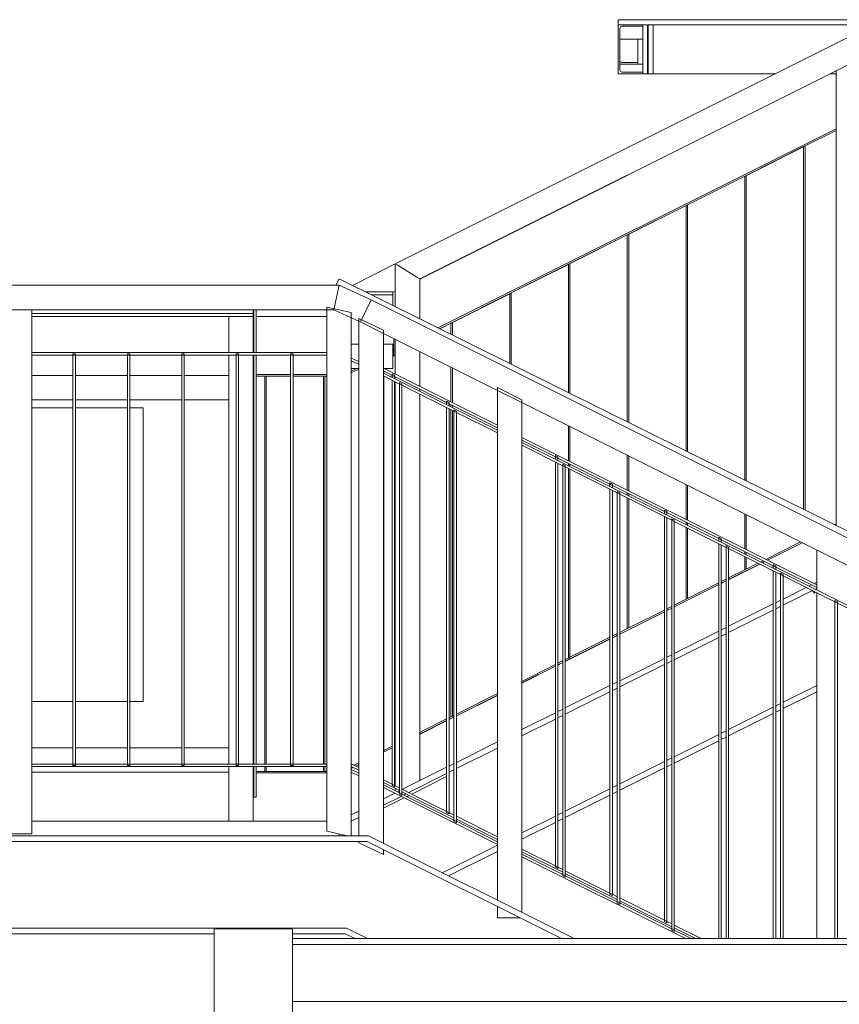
# Model space of a CAD drawing. Header units: centimetres. Extents: x -1589 to 108054, y -205274 to 31709.
# Tile 63 of 256: x -43 to 124, y -4122 to -3922. Entities that reach past the tile are written whole.
import ezdxf

# ---------------------------------------------------------------- set-up
doc = ezdxf.new("R2010")
doc.units = ezdxf.units.CM
doc.header["$LTSCALE"] = 0.01
doc.header["$MEASUREMENT"] = 0
for name, color, linetype, lineweight in [('2_barierki.ISTN_Nr_pióra__1', 8, 'Continuous', 0), ('2_lądowisko_IFC.ISTN_Nr_pióra__1', 8, 'Continuous', 9), ('Nowe_2_kładka_IFC.K_IR_Nr_pióra__84', 7, 'Continuous', 15), ('Nowe_2_stropy.K_IR_Nr_pióra__89', 7, 'Continuous', 9), ('Nowe_3_lądowisko.K_IR_Nr_pióra__84', 7, 'Continuous', 15)]:
    doc.layers.add(name, color=color, linetype=linetype, lineweight=lineweight)

msp = doc.modelspace()

# ---------------------------------------------------------------- linework, layer by layer
at = {"layer": '2_barierki.ISTN_Nr_pióra__1', "color": 8, "linetype": 'Continuous', "lineweight": 5, "ltscale": 0.1}
for p, q in [((21.54475, -3975.69177), (22.20025, -3974.38078)), ((293.4497, -4109.05833), (22.20025, -3974.38078)), ((22.20025, -3975.69177), (-135.80015, -3975.69177)), ((21.1119, -3980.69177), (22.20025, -3975.69177)), ((28.76488, -3978.69177), (22.20025, -3975.69177)), ((26.60707, -3983.20304), (28.76488, -3978.69177)), ((289.49795, -4109.05833), (28.76485, -3978.69177)), ((-45.47599, -3980.69177), (-40.47599, -3980.69177)), ((19.70025, -3980.69177), (-40.47599, -3980.69177)), ((-40.47599, -4087.69177), (-40.47599, -3980.69177)), ((19.70025, -3980.1476), (24.70025, -3981.23595)), ((19.70025, -3980.64679), (19.70025, -3980.1476)), ((19.70025, -4087.1476), (19.70025, -3980.64679)), ((21.1119, -3980.69177), (19.70025, -3980.69177)), ((24.70025, -3982.33163), (21.1119, -3980.69177)), ((24.70025, -3982.33163), (24.70025, -3981.23595)), ((26.26486, -3983.04665), (24.70025, -3982.33163)), ((24.70025, -4088.05833), (24.70025, -3982.33163)), ((26.26486, -3982.49598), (31.26486, -3984.88756)), ((26.26486, -3983.04665), (26.26486, -3982.49598)), ((26.60707, -3983.20304), (26.26486, -3983.04665)), ((26.26486, -4088.05833), (26.26486, -3983.04665)), ((31.26486, -3985.53195), (26.60704, -3983.20304)), ((31.26486, -3985.53195), (31.26486, -3984.88756)), ((54.52397, -3997.1615), (31.26486, -3985.53195)), ((31.26486, -4089.59056), (31.26486, -3985.53195)), ((19.70025, -3989.44177), (-40.47599, -3989.44177)), ((-32.11488, -3989.94177), (-40.47599, -3989.94177)), ((-32.11488, -3989.69177), (-31.61488, -3989.69177)), ((-32.11488, -3989.76891), (-32.11488, -3989.69177)), ((-32.11488, -4073.44177), (-32.11488, -3989.76891)), ((-31.61488, -3989.94177), (-32.11488, -3989.94177)), ((-31.61488, -3989.7705), (-31.61488, -3989.69177)), ((-31.61488, -4073.44177), (-31.61488, -3989.7705)), ((-21.00377, -3989.94177), (-31.61488, -3989.94177)), ((-21.00377, -3989.69177), (-20.50377, -3989.69177)), ((-21.00377, -3989.80431), (-21.00377, -3989.69177)), ((-21.00377, -4073.44177), (-21.00377, -3989.80431)), ((-20.50377, -3989.94177), (-21.00377, -3989.94177)), ((-20.50377, -3989.8059), (-20.50377, -3989.69177)), ((-20.50377, -4073.44177), (-20.50377, -3989.8059)), ((-9.89266, -3989.94177), (-20.50377, -3989.94177)), ((-9.89266, -3989.69177), (-9.39266, -3989.69177)), ((-9.89266, -3989.83971), (-9.89266, -3989.69177)), ((-9.89266, -4073.44177), (-9.89266, -3989.83971)), ((-9.39266, -3989.94177), (-9.89266, -3989.94177)), ((-9.39266, -3989.8413), (-9.39266, -3989.69177)), ((-9.39266, -4073.44177), (-9.39266, -3989.8413)), ((1.21845, -3989.94177), (-9.39266, -3989.94177)), ((1.21845, -3989.69177), (1.71845, -3989.69177)), ((1.21845, -3989.8751), (1.21845, -3989.69177)), ((1.21845, -4073.44177), (1.21845, -3989.8751)), ((1.71845, -3989.94177), (1.21845, -3989.94177)), ((1.71845, -3989.8767), (1.71845, -3989.69177)), ((1.71845, -4073.44177), (1.71845, -3989.8767)), ((12.32956, -3989.94177), (1.71845, -3989.94177)), ((12.32956, -3989.69177), (12.82956, -3989.69177)), ((12.32956, -3989.9105), (12.32956, -3989.69177)), ((12.32956, -4073.44177), (12.32956, -3989.9105)), ((12.82956, -3989.94177), (12.32956, -3989.94177)), ((12.82956, -3989.91209), (12.82956, -3989.69177)), ((12.82956, -4073.44177), (12.82956, -3989.91209)), ((19.70025, -3989.94177), (12.82956, -3989.94177)), ((26.26486, -3991.27441), (24.70025, -3990.55939)), ((26.26486, -3991.82415), (24.70025, -3991.10913)), ((54.52397, -4004.26313), (31.4052, -3992.70374)), ((33.06136, -3994.09084), (31.26486, -3993.19259)), ((54.52397, -4005.29182), (31.26486, -3993.66227)), ((34.55175, -3995.86473), (31.26486, -3994.22129)), ((33.06136, -3993.81133), (33.56136, -3994.06133)), ((33.06136, -3994.09084), (33.06136, -3993.81133)), ((33.56136, -3994.34084), (33.06136, -3994.09084)), ((33.06136, -3994.56052), (33.06136, -3994.09084)), ((33.56136, -3994.34084), (33.56136, -3994.06133)), ((44.17247, -3999.6464), (33.56136, -3994.34084)), ((33.56136, -3994.81052), (33.56136, -3994.34084)), ((33.06136, -4077.53182), (33.06136, -3995.11954)), ((33.56136, -4077.78182), (33.56136, -3995.36954)), ((34.55175, -3995.58522), (35.05175, -3995.83522)), ((34.55175, -3995.86473), (34.55175, -3995.58522)), ((35.05175, -3996.11473), (34.55175, -3995.86473)), ((34.55175, -4079.30571), (34.55175, -3995.86473)), ((35.05175, -3996.11473), (35.05175, -3995.83522)), ((45.66286, -4001.42028), (35.05175, -3996.11473)), ((35.05175, -4079.55571), (35.05175, -3996.11473)), ((54.52397, -3996.57133), (59.52397, -3999.07133)), ((54.52397, -3997.1615), (54.52397, -3996.57133)), ((59.52397, -3999.6615), (54.52397, -3997.1615)), ((54.52397, -4101.22011), (54.52397, -3997.1615)), ((44.17247, -3999.36689), (44.67247, -3999.61689)), ((44.17247, -3999.6464), (44.17247, -3999.36689)), ((44.67247, -3999.8964), (44.17247, -3999.6464)), ((44.17247, -4000.11607), (44.17247, -3999.6464)), ((44.17247, -4083.08738), (44.17247, -4000.67509)), ((44.67247, -3999.8964), (44.67247, -3999.61689)), ((54.52397, -4004.82214), (44.67247, -3999.8964)), ((44.67247, -4000.36607), (44.67247, -3999.8964)), ((44.67247, -4083.33738), (44.67247, -4000.92509)), ((59.52397, -3999.6615), (59.52397, -3999.07133)), ((154.52397, -4047.1615), (59.52397, -3999.6615)), ((59.52397, -4103.72011), (59.52397, -3999.6615)), ((45.66286, -4001.14078), (46.16286, -4001.39078)), ((45.66286, -4001.42028), (45.66286, -4001.14078)), ((46.16286, -4001.67028), (45.66286, -4001.42028)), ((45.66286, -4084.86127), (45.66286, -4001.42028)), ((46.16286, -4001.67028), (46.16286, -4001.39078)), ((54.52397, -4005.85084), (46.16286, -4001.67028)), ((46.16286, -4085.11127), (46.16286, -4001.67028)), ((119.70025, -4036.85127), (59.52397, -4006.76313)), ((66.3947, -4010.75751), (59.52397, -4007.32214)), ((154.52397, -4055.29182), (59.52397, -4007.79182)), ((67.88508, -4012.5314), (59.52397, -4008.35084)), ((66.3947, -4010.478), (66.8947, -4010.728)), ((66.3947, -4010.75751), (66.3947, -4010.478)), ((66.8947, -4011.00751), (66.3947, -4010.75751)), ((66.3947, -4011.22719), (66.3947, -4010.75751)), ((66.8947, -4011.00751), (66.8947, -4010.728)), ((66.3947, -4094.19849), (66.3947, -4011.7862)), ((77.50581, -4016.31306), (66.8947, -4011.00751)), ((66.8947, -4011.47719), (66.8947, -4011.00751)), ((66.8947, -4094.44849), (66.8947, -4012.0362)), ((67.88508, -4012.25189), (68.38508, -4012.50189)), ((67.88508, -4012.5314), (67.88508, -4012.25189)), ((68.38508, -4012.7814), (67.88508, -4012.5314)), ((67.88508, -4095.97238), (67.88508, -4012.5314)), ((68.38508, -4012.7814), (68.38508, -4012.50189)), ((78.99619, -4018.08695), (68.38508, -4012.7814)), ((68.38508, -4096.22238), (68.38508, -4012.7814)), ((77.50581, -4016.03355), (78.00581, -4016.28355)), ((77.50581, -4016.31306), (77.50581, -4016.03355)), ((78.00581, -4016.56306), (77.50581, -4016.31306)), ((77.50581, -4016.78274), (77.50581, -4016.31306)), ((78.00581, -4016.56306), (78.00581, -4016.28355)), ((88.61692, -4021.86862), (78.00581, -4016.56306)), ((78.00581, -4017.03274), (78.00581, -4016.56306)), ((77.50581, -4099.75405), (77.50581, -4017.34176)), ((78.00581, -4100.00405), (78.00581, -4017.59176)), ((78.99619, -4017.80744), (79.49619, -4018.05744)), ((78.99619, -4018.08695), (78.99619, -4017.80744)), ((79.49619, -4018.33695), (78.99619, -4018.08695)), ((78.99619, -4101.52793), (78.99619, -4018.08695)), ((79.49619, -4018.33695), (79.49619, -4018.05744)), ((90.10731, -4023.64251), (79.49619, -4018.33695)), ((79.49619, -4101.77793), (79.49619, -4018.33695)), ((88.61692, -4021.58911), (89.11692, -4021.83911)), ((88.61692, -4021.86862), (88.61692, -4021.58911)), ((89.11692, -4022.11862), (88.61692, -4021.86862)), ((88.61692, -4022.3383), (88.61692, -4021.86862)), ((88.61692, -4105.3096), (88.61692, -4022.89731)), ((89.11692, -4022.11862), (89.11692, -4021.83911)), ((99.72803, -4027.42417), (89.11692, -4022.11862)), ((89.11692, -4022.5883), (89.11692, -4022.11862)), ((89.11692, -4105.5596), (89.11692, -4023.14731)), ((90.10731, -4023.363), (90.60731, -4023.613)), ((90.10731, -4023.64251), (90.10731, -4023.363)), ((90.60731, -4023.89251), (90.10731, -4023.64251)), ((90.10731, -4107.08349), (90.10731, -4023.64251)), ((90.60731, -4023.89251), (90.60731, -4023.613)), ((101.21842, -4029.19806), (90.60731, -4023.89251)), ((90.60731, -4107.33349), (90.60731, -4023.89251)), ((99.72803, -4027.14467), (100.22803, -4027.39467)), ((99.72803, -4027.42417), (99.72803, -4027.14467)), ((100.22803, -4027.67417), (99.72803, -4027.42417)), ((99.72803, -4027.89385), (99.72803, -4027.42417)), ((99.72803, -4109.05833), (99.72803, -4028.45287)), ((100.22803, -4027.67417), (100.22803, -4027.39467)), ((110.83914, -4032.97973), (100.22803, -4027.67417)), ((100.22803, -4028.14385), (100.22803, -4027.67417)), ((100.22803, -4109.05833), (100.22803, -4028.70287)), ((101.21842, -4028.91856), (101.71842, -4029.16856)), ((101.21842, -4029.19806), (101.21842, -4028.91856)), ((101.71842, -4029.44806), (101.21842, -4029.19806)), ((101.21842, -4109.05833), (101.21842, -4029.19806)), ((101.71842, -4029.44806), (101.71842, -4029.16856)), ((112.32953, -4034.75362), (101.71842, -4029.44806)), ((101.71842, -4109.05833), (101.71842, -4029.44806)), ((119.70025, -4037.87996), (119.70025, -4029.74964)), ((110.83914, -4032.70022), (111.33914, -4032.95022)), ((110.83914, -4032.97973), (110.83914, -4032.70022)), ((111.33914, -4033.22973), (110.83914, -4032.97973)), ((110.83914, -4033.44941), (110.83914, -4032.97973)), ((111.33914, -4033.22973), (111.33914, -4032.95022)), ((110.83914, -4109.05833), (110.83914, -4034.00843)), ((119.70025, -4037.41029), (111.33914, -4033.22973)), ((111.33914, -4033.69941), (111.33914, -4033.22973)), ((111.33914, -4109.05833), (111.33914, -4034.25843)), ((112.32953, -4034.47411), (112.82953, -4034.72411)), ((112.32953, -4034.75362), (112.32953, -4034.47411)), ((112.82953, -4035.00362), (112.32953, -4034.75362)), ((112.32953, -4109.05833), (112.32953, -4034.75362)), ((112.82953, -4035.00362), (112.82953, -4034.72411)), ((123.44064, -4040.30917), (112.82953, -4035.00362)), ((112.82953, -4109.05833), (112.82953, -4035.00362)), ((119.70025, -4109.05833), (119.70025, -4038.43898)), ((123.44064, -4040.02967), (123.94064, -4040.27967)), ((123.44064, -4040.30917), (123.44064, -4040.02967)), ((123.94064, -4040.55917), (123.44064, -4040.30917)), ((123.44064, -4109.05833), (123.44064, -4040.30917)), ((123.94064, -4040.55917), (123.94064, -4040.27967)), ((134.55175, -4045.86473), (123.94064, -4040.55917)), ((123.94064, -4109.05833), (123.94064, -4040.55917)), ((-32.11488, -4073.44177), (-40.47599, -4073.44177)), ((19.70025, -4073.94177), (-40.47599, -4073.94177)), ((-31.61488, -4073.44177), (-32.11488, -4073.44177)), ((-32.11488, -4073.69177), (-32.11488, -4073.44177)), ((-32.11488, -4073.69177), (-31.61488, -4073.69177)), ((-21.00377, -4073.44177), (-31.61488, -4073.44177)), ((-31.61488, -4073.69177), (-31.61488, -4073.44177)), ((-20.50377, -4073.44177), (-21.00377, -4073.44177)), ((-21.00377, -4073.69177), (-21.00377, -4073.44177)), ((-21.00377, -4073.69177), (-20.50377, -4073.69177)), ((-9.89266, -4073.44177), (-20.50377, -4073.44177)), ((-20.50377, -4073.69177), (-20.50377, -4073.44177)), ((-9.39266, -4073.44177), (-9.89266, -4073.44177)), ((-9.89266, -4073.69177), (-9.89266, -4073.44177)), ((-9.89266, -4073.69177), (-9.39266, -4073.69177)), ((1.21845, -4073.44177), (-9.39266, -4073.44177)), ((-9.39266, -4073.69177), (-9.39266, -4073.44177)), ((1.71845, -4073.44177), (1.21845, -4073.44177)), ((1.21845, -4073.69177), (1.21845, -4073.44177)), ((1.21845, -4073.69177), (1.71845, -4073.69177)), ((12.32956, -4073.44177), (1.71845, -4073.44177)), ((1.71845, -4073.69177), (1.71845, -4073.44177)), ((12.82956, -4073.44177), (12.32956, -4073.44177)), ((12.32956, -4073.69177), (12.32956, -4073.44177)), ((12.32956, -4073.69177), (12.82956, -4073.69177)), ((19.70025, -4073.44177), (12.82956, -4073.44177)), ((12.82956, -4073.69177), (12.82956, -4073.44177)), ((26.26486, -4074.13357), (24.70025, -4073.35127)), ((26.26486, -4074.69259), (24.70025, -4073.91029)), ((26.26486, -4075.27441), (24.70025, -4074.55939)), ((26.26486, -4075.82415), (24.70025, -4075.10913)), ((33.06136, -4077.53182), (31.26486, -4076.63357)), ((34.55175, -4078.83603), (31.26486, -4077.19259)), ((34.55175, -4079.30571), (31.26486, -4077.66227)), ((54.52397, -4089.85084), (31.26486, -4078.22129)), ((33.56136, -4077.78182), (33.06136, -4077.53182)), ((33.06136, -4077.81133), (33.06136, -4077.53182)), ((33.06136, -4077.81133), (33.56136, -4078.06133)), ((34.55175, -4078.27702), (33.56136, -4077.78182)), ((33.56136, -4078.06133), (33.56136, -4077.78182)), ((44.17247, -4083.08738), (35.05175, -4078.52702)), ((45.66286, -4084.39159), (35.05175, -4079.08603)), ((35.05175, -4079.55571), (34.55175, -4079.30571)), ((34.55175, -4079.58522), (34.55175, -4079.30571)), ((34.55175, -4079.58522), (35.05175, -4079.83522)), ((45.66286, -4084.86127), (35.05175, -4079.55571)), ((35.05175, -4079.83522), (35.05175, -4079.55571)), ((44.67247, -4083.33738), (44.17247, -4083.08738)), ((44.17247, -4083.36689), (44.17247, -4083.08738)), ((44.17247, -4083.36689), (44.67247, -4083.61689)), ((45.66286, -4083.83257), (44.67247, -4083.33738)), ((44.67247, -4083.61689), (44.67247, -4083.33738)), ((46.16286, -4085.11127), (45.66286, -4084.86127)), ((45.66286, -4085.14078), (45.66286, -4084.86127)), ((45.66286, -4085.14078), (46.16286, -4085.39078)), ((54.52397, -4088.26313), (46.16286, -4084.08257)), ((54.52397, -4088.82214), (46.16286, -4084.64159)), ((54.52397, -4089.29182), (46.16286, -4085.11127)), ((46.16286, -4085.39078), (46.16286, -4085.11127)), ((19.70025, -4087.1476), (23.88423, -4088.05833)), ((-45.47599, -4087.69177), (-40.47599, -4087.69177)), ((26.26486, -4089.49598), (26.26486, -4089.20833)), ((26.26486, -4089.49598), (31.26486, -4091.88756)), ((31.26486, -4091.88756), (31.26486, -4090.8763)), ((66.3947, -4094.19849), (59.52397, -4090.76313)), ((67.88508, -4095.5027), (59.52397, -4091.32214)), ((67.88508, -4095.97238), (59.52397, -4091.79182)), ((92.93894, -4109.05833), (59.52397, -4092.35084)), ((66.8947, -4094.44849), (66.3947, -4094.19849)), ((66.3947, -4094.478), (66.3947, -4094.19849)), ((66.3947, -4094.478), (66.8947, -4094.728)), ((67.88508, -4094.94368), (66.8947, -4094.44849)), ((66.8947, -4094.728), (66.8947, -4094.44849)), ((77.50581, -4099.75405), (68.38508, -4095.19368)), ((68.38508, -4096.22238), (67.88508, -4095.97238)), ((67.88508, -4096.25189), (67.88508, -4095.97238)), ((67.88508, -4096.25189), (68.38508, -4096.50189)), ((78.99619, -4101.05826), (68.38508, -4095.7527)), ((78.99619, -4101.52793), (68.38508, -4096.22238)), ((68.38508, -4096.50189), (68.38508, -4096.22238)), ((78.00581, -4100.00405), (77.50581, -4099.75405)), ((77.50581, -4100.03355), (77.50581, -4099.75405)), ((77.50581, -4100.03355), (78.00581, -4100.28355)), ((78.99619, -4100.49924), (78.00581, -4100.00405)), ((78.00581, -4100.28355), (78.00581, -4100.00405)), ((88.61692, -4105.3096), (79.49619, -4100.74924)), ((90.10731, -4106.61381), (79.49619, -4101.30826)), ((54.52397, -4104.82133), (54.52397, -4102.50585)), ((79.49619, -4101.77793), (78.99619, -4101.52793)), ((78.99619, -4101.80744), (78.99619, -4101.52793)), ((78.99619, -4101.80744), (79.49619, -4102.05744)), ((90.10731, -4107.08349), (79.49619, -4101.77793)), ((79.49619, -4102.05744), (79.49619, -4101.77793)), ((54.52397, -4104.82133), (59.15494, -4104.82133)), ((89.11692, -4105.5596), (88.61692, -4105.3096)), ((88.61692, -4105.58911), (88.61692, -4105.3096)), ((88.61692, -4105.58911), (89.11692, -4105.83911)), ((90.10731, -4106.05479), (89.11692, -4105.5596)), ((89.11692, -4105.83911), (89.11692, -4105.5596)), ((90.60731, -4107.33349), (90.10731, -4107.08349)), ((90.10731, -4107.363), (90.10731, -4107.08349)), ((90.10731, -4107.363), (90.60731, -4107.613)), ((96.11437, -4109.05833), (90.60731, -4106.30479)), ((94.99633, -4109.05833), (90.60731, -4106.86381)), ((94.05698, -4109.05833), (90.60731, -4107.33349)), ((90.60731, -4107.613), (90.60731, -4107.33349))]:
    msp.add_line(p, q, dxfattribs=at)
at = {"layer": '2_lądowisko_IFC.ISTN_Nr_pióra__1', "color": 8, "linetype": 'Continuous', "lineweight": 5, "ltscale": 0.1}
for p, q in [((118.59837, -4036.85934), (118.12869, -4037.09418)), ((119.70025, -4036.3084), (119.15739, -4036.57983)), ((117.56967, -4037.37369), (112.82953, -4039.74376)), ((118.85541, -4038.01656), (112.82953, -4041.0295)), ((119.70025, -4037.59414), (119.41443, -4037.73705)), ((110.83914, -4040.73896), (101.71842, -4045.29932)), ((112.32953, -4039.99376), (111.33914, -4040.48896)), ((110.83914, -4042.0247), (101.71842, -4046.58506)), ((112.32953, -4041.2795), (111.33914, -4041.7747)), ((99.72803, -4046.29451), (90.60731, -4050.85487)), ((101.21842, -4045.54932), (100.22803, -4046.04451)), ((101.21842, -4046.83506), (100.22803, -4047.33025)), ((99.72803, -4047.58025), (90.60731, -4052.14061)), ((90.10731, -4051.10487), (89.11692, -4051.60007)), ((88.61692, -4051.85007), (79.49619, -4056.41043)), ((88.61692, -4053.13581), (79.49619, -4057.69617)), ((90.10731, -4052.39061), (89.11692, -4052.88581)), ((78.99619, -4056.66043), (78.00581, -4057.15562)), ((77.50581, -4057.40562), (68.38508, -4061.96599)), ((77.50581, -4058.69136), (68.38508, -4063.25173)), ((78.99619, -4057.94617), (78.00581, -4058.44136)), ((119.70025, -4057.38334), (112.82953, -4060.8187)), ((119.70025, -4058.66908), (112.82953, -4062.10444)), ((112.32953, -4061.0687), (111.33914, -4061.5639)), ((66.3947, -4062.96118), (59.52397, -4066.39654)), ((67.88508, -4062.21599), (66.8947, -4062.71118)), ((110.83914, -4061.8139), (101.71842, -4066.37426)), ((110.83914, -4063.09964), (101.71842, -4067.66)), ((112.32953, -4062.35444), (111.33914, -4062.84964)), ((66.3947, -4064.24692), (59.52397, -4067.68228)), ((67.88508, -4063.50173), (66.8947, -4063.99692)), ((101.21842, -4066.62426), (100.22803, -4067.11945)), ((54.52397, -4068.89654), (46.16286, -4073.0771)), ((99.72803, -4067.36945), (90.60731, -4071.92982)), ((99.72803, -4068.65519), (90.60731, -4073.21555)), ((101.21842, -4067.91), (100.22803, -4068.40519)), ((54.52397, -4070.18228), (46.16286, -4074.36284)), ((88.61692, -4072.92501), (79.49619, -4077.48537)), ((90.10731, -4072.17982), (89.11692, -4072.67501)), ((44.17247, -4074.07229), (35.15739, -4078.57983)), ((45.66286, -4073.3271), (44.67247, -4073.82229)), ((45.66286, -4074.61284), (44.67247, -4075.10803)), ((88.61692, -4074.21075), (79.49619, -4078.77111)), ((90.10731, -4073.46555), (89.11692, -4073.96075)), ((44.17247, -4075.35803), (36.44312, -4079.2227)), ((34.55175, -4078.88265), (34.12869, -4079.09418)), ((77.50581, -4078.48056), (68.38508, -4083.04093)), ((78.99619, -4077.73537), (78.00581, -4078.23056)), ((78.99619, -4079.02111), (78.00581, -4079.5163)), ((33.56967, -4079.37369), (31.26486, -4080.5261)), ((34.85541, -4080.01656), (31.26486, -4081.81184)), ((35.88411, -4079.50221), (35.41443, -4079.73705)), ((77.50581, -4079.7663), (68.38508, -4084.32667)), ((26.26486, -4083.0261), (24.70025, -4083.8084)), ((67.88508, -4083.29093), (66.8947, -4083.78612)), ((-40.47599, -4085.05833), (19.70025, -4085.05833)), ((26.26486, -4084.31184), (24.70025, -4085.09414)), ((66.3947, -4084.03612), (59.52397, -4087.47148)), ((66.3947, -4085.32186), (59.52397, -4088.75722)), ((67.88508, -4084.57667), (66.8947, -4085.07186)), ((28.2004, -4088.05833), (-127.79999, -4088.05833)), ((27.92892, -4089.20833), (-127.79999, -4089.20833)), ((22.2004, -4088.05833), (22.2004, -4087.69181)), ((67.62892, -4109.05833), (27.92892, -4089.20833)), ((70.2004, -4109.05833), (28.2004, -4088.05833)), ((54.52397, -4089.97148), (43.27534, -4095.5958)), ((54.52397, -4091.25722), (44.56108, -4096.23867)), ((23.75052, -4106.90833), (-127.79999, -4106.90833)), ((-3.2996, -4107.05833), (-3.2996, -4797.29839)), ((12.7004, -4107.05833), (-3.2996, -4107.05833)), ((12.7004, -4107.05833), (12.7004, -4794.81827)), ((28.05052, -4109.05833), (23.75052, -4106.90833)), ((-3.2996, -4108.05833), (-127.79999, -4108.05833)), ((23.47904, -4108.05833), (12.7004, -4108.05833)), ((531.7004, -4109.05833), (12.7004, -4109.05833)), ((25.47904, -4109.05833), (23.47904, -4108.05833)), ((531.7004, -4110.25833), (12.7004, -4110.25833)), ((531.7004, -4121.85833), (12.7004, -4121.85833))]:
    msp.add_line(p, q, dxfattribs=at)
at = {"layer": 'Nowe_2_kładka_IFC.K_IR_Nr_pióra__84', "color": 8, "linetype": 'Continuous', "lineweight": 5, "ltscale": 0.1}
for p, q in [((33.68633, -3971.33512), (132.19616, -3922.0802)), ((84.20124, -3922.52783), (79.2008, -3922.52797)), ((79.20198, -3932.52797), (79.2008, -3922.52797)), ((84.20124, -3922.52783), (84.20083, -3922.82738)), ((84.20124, -3922.52783), (85.20124, -3922.5278)), ((85.20124, -3922.5278), (85.20154, -3932.5278)), ((85.30212, -3922.52762), (85.30067, -3932.52762)), ((86.30124, -3922.52776), (85.30212, -3922.52762)), ((131.3037, -3922.52643), (86.30124, -3922.52776)), ((86.30124, -3922.52776), (86.30154, -3932.52776)), ((79.63265, -3922.95973), (79.50089, -3923.27794)), ((79.50089, -3923.27794), (79.5019, -3931.77794)), ((79.95083, -3922.82789), (79.63265, -3922.95973)), ((84.20083, -3922.82738), (79.95083, -3922.82789)), ((84.20083, -3922.82738), (84.20195, -3932.22738)), ((79.50465, -3931.7846), (79.50391, -3925.50777)), ((79.50625, -3929.82395), (79.50574, -3925.50777)), ((83.20407, -3925.50777), (83.20463, -3930.26947)), ((85.20394, -3925.50777), (85.20415, -3932.55975)), ((83.20467, -3930.56902), (79.50451, -3930.56987)), ((83.20634, -3930.58961), (79.50451, -3930.59047)), ((79.50458, -3929.8199), (79.63642, -3930.13809)), ((79.63642, -3930.13809), (79.95463, -3930.26985)), ((79.95463, -3930.26985), (83.20463, -3930.26947)), ((83.20467, -3930.56902), (83.20463, -3930.26947)), ((83.20467, -3930.56902), (84.20175, -3930.5689)), ((83.20482, -3930.57093), (84.20175, -3930.57082)), ((83.20482, -3930.57093), (83.20619, -3930.5877)), ((83.20619, -3930.57093), (83.20619, -3930.5877)), ((83.20619, -3930.5877), (84.20175, -3930.58758)), ((83.20634, -3930.58961), (84.20175, -3930.5895)), ((85.30095, -3930.57507), (85.20424, -3930.57508)), ((85.20424, -3930.577), (85.30095, -3930.57699)), ((128.68633, -3929.42521), (123.68633, -3931.92521)), ((38.68638, -3974.42581), (123.68637, -3931.92581)), ((38.68798, -3974.44546), (123.68638, -3931.94626)), ((84.20154, -3932.52783), (79.20198, -3932.52797)), ((79.20198, -3932.52797), (79.20475, -3932.56184)), ((84.2043, -3932.56169), (79.20475, -3932.56184)), ((79.5019, -3931.77794), (79.63373, -3932.09612)), ((79.63373, -3932.09612), (79.95195, -3932.22789)), ((79.95195, -3932.22789), (84.20195, -3932.22738)), ((84.20154, -3932.52783), (84.20195, -3932.22738)), ((84.20154, -3932.52783), (85.20154, -3932.5278)), ((84.2017, -3932.52974), (85.2017, -3932.52971)), ((84.2017, -3932.52974), (84.20248, -3932.53932)), ((84.20248, -3932.53932), (84.20249, -3932.52974)), ((84.20248, -3932.53932), (85.20248, -3932.53929)), ((84.20263, -3932.54124), (85.20263, -3932.54121)), ((84.20263, -3932.54124), (84.20415, -3932.55978)), ((84.20415, -3932.55978), (84.20414, -3932.54124)), ((84.20415, -3932.55978), (85.20415, -3932.55975)), ((84.2043, -3932.56169), (85.2043, -3932.56166)), ((85.2017, -3932.52971), (85.2017, -3932.5278)), ((85.20248, -3932.52971), (85.20248, -3932.53929)), ((85.20263, -3932.54121), (85.20263, -3932.53929)), ((85.20424, -3930.59376), (85.30095, -3930.59375)), ((85.30095, -3930.59567), (85.20424, -3930.59568)), ((85.2043, -3932.56166), (85.2043, -3932.55975)), ((86.30154, -3932.52776), (85.30067, -3932.52762)), ((85.30082, -3932.52954), (86.30082, -3932.52968)), ((85.30335, -3932.52954), (85.30335, -3932.53946)), ((85.30335, -3932.53946), (86.30335, -3932.53926)), ((86.30263, -3932.54117), (85.30351, -3932.54138)), ((85.30501, -3932.54138), (85.30502, -3932.55992)), ((85.30502, -3932.55992), (86.30502, -3932.55972)), ((85.30517, -3932.56184), (86.30517, -3932.56163)), ((86.30154, -3932.52776), (111.30252, -3932.52702)), ((86.30163, -3932.52886), (111.30033, -3932.52812)), ((86.30263, -3932.54117), (111.2757, -3932.54044)), ((86.30335, -3932.52886), (86.30335, -3932.53926)), ((86.30335, -3932.54008), (111.27789, -3932.53934)), ((86.30501, -3932.54117), (86.30502, -3932.55972)), ((86.30509, -3932.55972), (86.30509, -3932.56065)), ((86.30509, -3932.56065), (111.23675, -3932.55991)), ((122.45939, -3932.56045), (122.46115, -3932.56045)), ((122.46115, -3932.55958), (123.68638, -3932.55954)), ((122.50009, -3932.5401), (123.68638, -3932.54007)), ((122.50228, -3932.53901), (123.68638, -3932.53897)), ((122.52473, -3932.52779), (123.68638, -3932.52775)), ((122.52692, -3932.52669), (123.68638, -3932.52666)), ((123.68633, -3931.92521), (123.68633, -4024.76944)), ((42.39059, -3984.40544), (123.68633, -3943.75757)), ((117.18634, -3947.34298), (123.68633, -3944.09298)), ((117.22849, -3947.34298), (123.68633, -3944.11406)), ((105.18634, -3953.34298), (117.03634, -3947.41798)), ((105.22849, -3953.34298), (117.03634, -3947.43906)), ((117.18634, -3947.34298), (117.03634, -3947.41798)), ((117.03635, -4021.46767), (117.03634, -3947.41798)), ((117.33634, -3947.34298), (117.18634, -3947.34298)), ((117.33635, -4021.61662), (117.33634, -3947.34298)), ((117.338, -4021.61744), (117.33799, -3947.36323)), ((93.18634, -3959.34298), (105.03634, -3953.41798)), ((93.22849, -3959.34298), (105.03634, -3953.43906)), ((105.18634, -3953.34298), (105.03634, -3953.41798)), ((105.03635, -4015.50957), (105.03634, -3953.41798)), ((105.33634, -3953.34298), (105.18634, -3953.34298)), ((105.33635, -4015.65852), (105.33634, -3953.34298)), ((105.338, -4015.65934), (105.33799, -3953.36323)), ((81.18634, -3965.34298), (93.03634, -3959.41798)), ((81.22849, -3965.34298), (93.03634, -3959.43906)), ((93.18634, -3959.34298), (93.03634, -3959.41798)), ((93.03634, -4009.55147), (93.03634, -3959.41798)), ((93.33634, -3959.34298), (93.18634, -3959.34298)), ((93.33634, -4009.70042), (93.33634, -3959.34298)), ((93.338, -4009.70124), (93.33799, -3959.36323)), ((69.18634, -3971.34298), (81.03634, -3965.41798)), ((69.22849, -3971.34298), (81.03634, -3965.43906)), ((81.18634, -3965.34298), (81.03634, -3965.41798)), ((81.03634, -4003.59337), (81.03634, -3965.41798)), ((81.33634, -3965.34298), (81.18634, -3965.34298)), ((81.33634, -4003.74232), (81.33634, -3965.34298)), ((81.33799, -4003.74314), (81.33799, -3965.36323)), ((24.92815, -3975.7352), (33.68638, -3971.35609)), ((33.68633, -3971.33504), (33.68603, -3980.08356)), ((34.28633, -3971.70585), (33.68633, -3971.33504)), ((34.28633, -3971.70585), (38.08633, -3974.05438)), ((57.18634, -3977.34298), (69.03634, -3971.41798)), ((57.22849, -3977.34298), (69.03634, -3971.43906)), ((69.18634, -3971.34298), (69.03634, -3971.41798)), ((69.03634, -3997.63527), (69.03634, -3971.41798)), ((69.33634, -3971.34298), (69.18634, -3971.34298)), ((69.33634, -3997.78423), (69.33634, -3971.34298)), ((69.33799, -3997.78505), (69.33799, -3971.36323)), ((38.68633, -3974.42521), (38.08633, -3974.05438)), ((38.68633, -3974.42521), (38.68633, -3982.56625)), ((38.68798, -3974.44546), (38.68798, -3982.56707)), ((27.63707, -3977.0802), (33.18647, -3977.0802)), ((28.84534, -3977.68012), (33.18654, -3977.68012)), ((33.18647, -3977.0802), (33.18652, -3977.25588)), ((33.1865, -3977.1962), (33.68613, -3976.94638)), ((33.18652, -3977.25588), (33.18654, -3977.68012)), ((33.18654, -3977.68012), (33.18654, -3979.83556)), ((45.18634, -3983.34298), (57.03634, -3977.41798)), ((45.22849, -3983.34298), (57.03634, -3977.43905)), ((57.18634, -3977.34298), (57.03634, -3977.41798)), ((57.03634, -3991.67718), (57.03634, -3977.41798)), ((57.33634, -3977.34298), (57.18634, -3977.34298)), ((57.33634, -3991.82613), (57.33634, -3977.34298)), ((57.33799, -3991.82695), (57.33799, -3977.36323)), ((4.68798, -3980.69177), (4.68798, -3981.50037)), ((4.78796, -3989.44177), (4.78796, -3980.69177)), ((5.28798, -3980.69177), (5.28798, -3982.10038)), ((-40.47599, -3981.50037), (4.68798, -3981.50037)), ((-40.47599, -3982.10045), (-0.31202, -3982.10045)), ((4.68798, -3982.10037), (-0.31202, -3982.10037)), ((-0.31202, -3982.10037), (-0.31202, -3989.44177)), ((4.68798, -3981.50037), (4.68798, -3981.92466)), ((4.68798, -3981.92466), (4.68799, -3982.10037)), ((4.68798, -3982.10037), (4.68798, -3989.44177)), ((5.28798, -3982.10038), (19.70025, -3982.10037)), ((5.28798, -3982.10038), (5.28798, -3989.44177)), ((42.72717, -3984.57256), (45.03634, -3983.41798)), ((42.74832, -3984.58306), (45.03634, -3983.43905)), ((45.18634, -3983.34298), (45.03634, -3983.41798)), ((45.03634, -3985.71908), (45.03634, -3983.41798)), ((45.33634, -3983.34298), (45.18634, -3983.34298)), ((45.33634, -3985.86803), (45.33634, -3983.34298)), ((45.33799, -3985.86885), (45.33799, -3983.36323)), ((33.38486, -3990.07905), (33.38534, -3986.59219)), ((33.68532, -3986.74218), (33.68486, -3990.07909)), ((33.68598, -3986.7425), (33.686, -3993.84414)), ((24.70025, -3987.70376), (26.26486, -3987.70376)), ((31.26486, -3987.70376), (33.18518, -3987.70376)), ((33.18518, -3987.70376), (33.18518, -3988.30376)), ((33.18518, -3988.30376), (33.18518, -3992.10376)), ((-0.31202, -3989.94177), (-0.31202, -3994.10003)), ((4.68798, -3989.94177), (4.68798, -4073.44177)), ((4.78798, -4073.44177), (4.78796, -3989.94177)), ((5.28798, -3989.94177), (5.28798, -4073.44177)), ((33.18518, -3989.02922), (33.38502, -3988.9293)), ((33.18518, -3989.36463), (33.38497, -3989.26473)), ((33.68486, -3990.07909), (33.38486, -3990.07905)), ((33.38526, -3990.08042), (33.68526, -3990.08046)), ((33.68526, -3990.08046), (33.68526, -3990.07909)), ((38.68633, -3989.24268), (38.68633, -3996.34431)), ((38.68798, -3989.24351), (38.68798, -3996.34513)), ((24.70025, -3992.70367), (26.26486, -3992.70368)), ((24.70025, -3993.27169), (25.8339, -3992.70486)), ((24.70025, -3993.6071), (26.26486, -3992.82479)), ((31.26486, -3992.70374), (33.18518, -3992.70376)), ((33.18518, -3992.10376), (33.18518, -3992.70376)), ((45.03634, -3999.51931), (45.03634, -3992.41769)), ((45.33634, -3999.66931), (45.33634, -3992.56769)), ((45.33799, -3999.67014), (45.33799, -3992.56851)), ((-40.47599, -3994.10004), (-32.11488, -3994.10003)), ((-31.61488, -3994.10003), (-21.00377, -3994.10003)), ((-20.50377, -3994.10003), (-9.89266, -3994.10003)), ((-9.39266, -3994.10003), (-0.31202, -3994.10003)), ((-0.31202, -3994.10003), (-0.31202, -3999.10003)), ((5.28798, -3993.95044), (12.32956, -3993.95044)), ((5.28798, -3994.25044), (7.03799, -3994.25044)), ((7.038, -4073.44177), (7.03799, -3994.25044)), ((7.33799, -3994.25044), (7.03799, -3994.25044)), ((7.338, -4073.44177), (7.33799, -3994.25044)), ((7.33799, -3994.25044), (12.32956, -3994.25044)), ((12.82956, -3993.95044), (19.70025, -3993.95044)), ((12.82956, -3994.25044), (19.03799, -3994.25044)), ((19.33799, -3994.25044), (19.03799, -3994.25044)), ((19.038, -4073.44177), (19.03799, -3994.25044)), ((19.33799, -3994.25044), (19.70025, -3994.25044)), ((19.338, -4073.44177), (19.33799, -3994.25044)), ((31.33799, -3993.69883), (31.33799, -3993.22915)), ((31.338, -4070.65773), (31.33799, -3994.25785)), ((31.33803, -3993.69883), (31.33803, -3993.69885)), ((33.686, -3994.40316), (33.68601, -3994.87284)), ((33.68601, -3995.43186), (33.68632, -4077.8443)), ((38.68633, -3996.90332), (38.68633, -3997.373)), ((38.68798, -3996.90415), (38.68798, -3997.37383)), ((38.68633, -3997.93202), (38.68633, -4076.81536)), ((38.68638, -3997.373), (38.68638, -3997.37303)), ((38.68798, -3997.93284), (38.68798, -4076.81454)), ((38.68803, -3997.37383), (38.68803, -3997.37385)), ((-40.47599, -3999.10004), (-32.11488, -3999.10003)), ((-31.61488, -3999.10003), (-21.00377, -3999.10003)), ((-20.50377, -3999.10003), (-9.89266, -3999.10003)), ((-9.39266, -3999.10003), (-0.31202, -3999.10003)), ((-0.31202, -3999.10003), (-0.31202, -4070.10003)), ((45.03634, -4000.54801), (45.03634, -4000.07833)), ((45.33634, -4000.69801), (45.33634, -4000.22833)), ((45.33638, -4000.69801), (45.33638, -4000.69803)), ((45.33799, -4000.69883), (45.33799, -4000.22915)), ((45.33803, -4000.69883), (45.33803, -4000.69885)), ((45.03635, -4063.71248), (45.03634, -4001.10702)), ((45.33635, -4063.63748), (45.33634, -4001.25702)), ((45.338, -4063.63665), (45.33799, -4001.25785)), ((69.03634, -4011.51931), (69.03634, -4004.41769)), ((69.33634, -4011.66931), (69.33634, -4004.56769)), ((69.33799, -4011.67014), (69.33799, -4004.56851)), ((81.03634, -4017.51931), (81.03634, -4010.41769)), ((81.33634, -4017.66931), (81.33634, -4010.56769)), ((81.338, -4017.67014), (81.33799, -4010.56851)), ((69.03634, -4012.54801), (69.03634, -4012.07833)), ((69.33634, -4012.69801), (69.33634, -4012.22833)), ((69.33639, -4012.69801), (69.33639, -4012.69803)), ((69.33799, -4012.69883), (69.33799, -4012.22916)), ((69.33804, -4012.69883), (69.33804, -4012.69886)), ((69.03635, -4051.71248), (69.03634, -4013.10703)), ((69.33635, -4051.63748), (69.33634, -4013.25703)), ((69.338, -4051.63665), (69.33799, -4013.25785)), ((93.03635, -4023.51932), (93.03635, -4016.41769)), ((93.33635, -4023.66932), (93.33635, -4016.56769)), ((93.338, -4023.67014), (93.338, -4016.56852)), ((81.03634, -4018.54801), (81.03634, -4018.07833)), ((81.33634, -4018.69801), (81.33634, -4018.22833)), ((81.33639, -4018.69801), (81.33639, -4018.69803)), ((81.338, -4018.69884), (81.338, -4018.22916)), ((81.33804, -4018.69884), (81.33804, -4018.69886)), ((81.03635, -4045.71248), (81.03634, -4019.10703)), ((81.33635, -4045.63748), (81.33634, -4019.25703)), ((81.338, -4045.63665), (81.338, -4019.25785)), ((105.03635, -4029.51932), (105.03635, -4022.41769)), ((105.33635, -4029.66932), (105.33635, -4022.56769)), ((105.338, -4029.67014), (105.338, -4022.56852)), ((93.03635, -4024.54801), (93.03635, -4024.07833)), ((93.33635, -4024.69801), (93.33635, -4024.22833)), ((93.33639, -4024.69801), (93.33639, -4024.69803)), ((93.338, -4024.69884), (93.338, -4024.22916)), ((93.33804, -4024.69884), (93.33804, -4024.69886)), ((123.63633, -4024.48748), (123.3783, -4024.6165)), ((123.63633, -4024.48748), (123.63633, -4024.74461)), ((123.63638, -4024.74461), (123.63638, -4024.74464)), ((123.63798, -4024.50773), (123.63798, -4024.74543)), ((123.63803, -4024.74543), (123.63803, -4024.74546)), ((93.03635, -4039.71248), (93.03635, -4025.10703)), ((93.33635, -4039.63748), (93.33635, -4025.25703)), ((93.338, -4039.63665), (93.338, -4025.25785)), ((116.40614, -4028.10259), (109.30451, -4031.6534)), ((116.74154, -4028.27029), (109.63992, -4031.8211)), ((116.76262, -4028.28083), (109.66099, -4031.83164)), ((116.74211, -4028.27057), (116.74154, -4028.27086)), ((116.76319, -4028.28111), (116.76262, -4028.2814)), ((105.03635, -4030.54801), (105.03635, -4030.07833)), ((105.33635, -4030.69801), (105.33635, -4030.22833)), ((105.33639, -4030.69801), (105.33639, -4030.69803)), ((105.338, -4030.69884), (105.338, -4030.22916)), ((105.33805, -4030.69884), (105.33805, -4030.69886)), ((108.0522, -4032.61496), (101.71842, -4035.78185)), ((108.07328, -4032.6255), (101.71842, -4035.80293)), ((105.03635, -4033.71248), (105.03635, -4031.10703)), ((105.33635, -4033.63748), (105.33635, -4031.25703)), ((107.7168, -4032.44725), (105.33635, -4033.63748)), ((105.338, -4033.63665), (105.338, -4031.25785)), ((108.05277, -4032.61524), (108.0522, -4032.61553)), ((108.07385, -4032.62578), (108.07328, -4032.62606)), ((108.74549, -4031.93291), (108.27582, -4032.16775)), ((109.0809, -4032.10061), (108.61122, -4032.33545)), ((109.10198, -4032.11115), (108.6323, -4032.34599)), ((109.08147, -4032.10089), (109.0809, -4032.10118)), ((109.10255, -4032.11143), (109.10198, -4032.11172)), ((105.18634, -4033.71248), (101.71842, -4035.44645)), ((105.18634, -4033.71248), (105.03635, -4033.71248)), ((105.038, -4033.73273), (105.038, -4033.71302)), ((105.14584, -4033.73273), (105.038, -4033.73273)), ((105.18634, -4033.71248), (105.33635, -4033.63748)), ((99.72803, -4036.77704), (90.60731, -4041.33741)), ((99.72803, -4036.79812), (90.60731, -4041.35848)), ((99.72803, -4036.44164), (93.33635, -4039.63748)), ((101.21842, -4035.69645), (100.22803, -4036.19164)), ((101.21842, -4036.03185), (100.22803, -4036.52704)), ((101.21842, -4036.05293), (100.22803, -4036.54812)), ((119.12034, -4038.51442), (118.87674, -4038.02723)), ((119.12034, -4038.51442), (119.48574, -4038.33172)), ((93.18634, -4039.71248), (90.60731, -4041.002)), ((93.18634, -4039.71248), (93.03635, -4039.71248)), ((93.038, -4039.73273), (93.038, -4039.71302)), ((93.14584, -4039.73273), (93.038, -4039.73273)), ((93.18634, -4039.71248), (93.33635, -4039.63748)), ((88.61692, -4042.3326), (79.49619, -4046.89296)), ((88.61692, -4042.35368), (79.49619, -4046.91404)), ((88.61692, -4041.99719), (81.33635, -4045.63748)), ((90.10731, -4041.252), (89.11692, -4041.74719)), ((90.10731, -4041.58741), (89.11692, -4042.0826)), ((90.10731, -4041.60848), (89.11692, -4042.10368)), ((78.99619, -4046.80756), (78.00581, -4047.30275)), ((78.99619, -4047.14296), (78.00581, -4047.63815)), ((81.18634, -4045.71248), (79.49619, -4046.55756)), ((81.18634, -4045.71248), (81.03635, -4045.71248)), ((81.038, -4045.73273), (81.038, -4045.71302)), ((81.14584, -4045.73273), (81.038, -4045.73273)), ((81.18634, -4045.71248), (81.33635, -4045.63748)), ((77.50581, -4047.88815), (68.38508, -4052.44852)), ((77.50581, -4047.90923), (68.38508, -4052.46959)), ((77.50581, -4047.55275), (69.33635, -4051.63748)), ((78.99619, -4047.16404), (78.00581, -4047.65923)), ((66.3947, -4053.10831), (59.52397, -4056.54367)), ((67.88508, -4052.36311), (66.8947, -4052.85831)), ((67.88508, -4052.69852), (66.8947, -4053.19371)), ((67.88508, -4052.71959), (66.8947, -4053.21479)), ((69.18634, -4051.71248), (68.38508, -4052.11311)), ((69.18634, -4051.71248), (69.03635, -4051.71248)), ((69.038, -4051.73273), (69.038, -4051.71302)), ((69.14583, -4051.73273), (69.038, -4051.73273)), ((69.18634, -4051.71248), (69.33635, -4051.63748)), ((66.3947, -4053.44371), (59.52397, -4056.87907)), ((66.3947, -4053.46479), (59.52397, -4056.90015)), ((54.52397, -4059.04367), (46.16286, -4063.22422)), ((54.52397, -4059.37907), (46.16286, -4063.55963)), ((54.52397, -4059.40015), (46.16286, -4063.58071)), ((44.17247, -4064.21942), (38.73633, -4066.93748)), ((44.17247, -4064.55482), (38.73633, -4067.27289)), ((44.17247, -4064.5759), (38.73798, -4067.29314)), ((45.18634, -4063.71248), (44.67247, -4063.96942)), ((45.66286, -4063.80963), (44.67247, -4064.30482)), ((45.66286, -4063.83071), (44.67247, -4064.3259)), ((45.18634, -4063.71248), (45.03635, -4063.71248)), ((45.038, -4063.73273), (45.038, -4063.71302)), ((45.14583, -4063.73273), (45.038, -4063.73273)), ((45.18634, -4063.71248), (45.33635, -4063.63748)), ((45.66286, -4063.47422), (45.33635, -4063.63748)), ((38.73633, -4066.93748), (38.73633, -4067.27289)), ((38.73798, -4067.27264), (38.73798, -4067.29314)), ((-32.11488, -4070.10003), (-40.47599, -4070.10003)), ((-21.00377, -4070.10003), (-31.61488, -4070.10003)), ((-9.89266, -4070.10003), (-20.50377, -4070.10003)), ((-0.31202, -4070.10003), (-9.39266, -4070.10003)), ((-0.31202, -4073.44177), (-0.31202, -4070.10003)), ((33.06136, -4070.13145), (31.26486, -4071.0297)), ((31.26486, -4070.6943), (31.338, -4070.65773)), ((33.06136, -4069.79605), (31.338, -4070.65773)), ((33.63798, -4069.50773), (33.56136, -4069.54604)), ((33.63798, -4069.84314), (33.56136, -4069.88145)), ((33.63798, -4069.50773), (33.63798, -4069.84314)), ((33.63803, -4069.84369), (33.63798, -4069.84371)), ((33.63803, -4069.84314), (33.63803, -4069.84369)), ((26.26486, -4073.1943), (25.32558, -4073.66393)), ((-0.31202, -4075.10003), (-40.47599, -4075.10003)), ((-0.31202, -4075.10003), (-0.31202, -4073.94177)), ((-0.31202, -4075.10003), (-0.31202, -4085.05833)), ((4.68798, -4073.94177), (4.68798, -4085.05833)), ((4.78798, -4080.20037), (4.78798, -4073.94177)), ((5.28798, -4073.94177), (5.28798, -4080.20037)), ((7.038, -4074.95044), (5.28798, -4074.95044)), ((19.70025, -4075.25044), (5.28798, -4075.25044)), ((7.038, -4074.95044), (7.038, -4073.94177)), ((7.338, -4074.95044), (7.038, -4074.95044)), ((7.338, -4074.95044), (7.338, -4073.94177)), ((19.038, -4074.95044), (7.338, -4074.95044)), ((19.038, -4074.95044), (19.038, -4073.94177)), ((19.338, -4074.95044), (19.038, -4074.95044)), ((19.338, -4074.95044), (19.338, -4073.94177)), ((19.70025, -4074.95044), (19.338, -4074.95044)), ((24.76657, -4073.94344), (24.70025, -4073.9766)), ((25.10198, -4074.11115), (24.70025, -4074.31201)), ((25.10255, -4074.11143), (25.10198, -4074.11172)), ((26.26486, -4073.5297), (25.66099, -4073.83164)), ((37.07345, -4079.53787), (44.17247, -4075.98835)), ((44.17247, -4075.60553), (44.07347, -4075.40753)), ((33.68632, -4078.40332), (33.68632, -4078.873)), ((5.28798, -4080.20037), (4.78798, -4080.20037)), ((5.28803, -4080.20105), (5.28798, -4080.20105)), ((5.28803, -4080.20037), (5.28803, -4080.20105)), ((31.26486, -4082.44216), (35.48574, -4080.33172)), ((36.04475, -4080.05221), (36.51443, -4079.81738))]:
    msp.add_line(p, q, dxfattribs=at)
at = {"layer": 'Nowe_2_stropy.K_IR_Nr_pióra__89', "color": 8, "linetype": 'Continuous', "lineweight": 5, "ltscale": 0.1}
for p, q in [((79.21036, -3922.52798), (79.21036, -3921.50777)), ((79.21036, -3921.50777), (132.21036, -3921.50777)), ((79.50115, -3925.50777), (84.20115, -3925.50777)), ((85.20133, -3925.50777), (85.30184, -3925.50777))]:
    msp.add_line(p, q, dxfattribs=at)
at = {"layer": 'Nowe_3_lądowisko.K_IR_Nr_pióra__84', "color": 8, "linetype": 'Continuous', "lineweight": 5, "ltscale": 0.1}
for p, q in [((-40.47599, -4000.69177), (-32.11488, -4000.69177)), ((-31.61488, -4000.69177), (-21.00377, -4000.69177)), ((-20.50377, -4000.69177), (-17.79964, -4000.69177)), ((-17.79964, -4060.69177), (-17.79964, -4000.69177)), ((-40.47599, -4060.69177), (-32.11488, -4060.69177)), ((-31.61488, -4060.69177), (-21.00377, -4060.69177)), ((-20.50377, -4060.69177), (-17.79964, -4060.69177))]:
    msp.add_line(p, q, dxfattribs=at)

doc.saveas('drawing.dxf')
